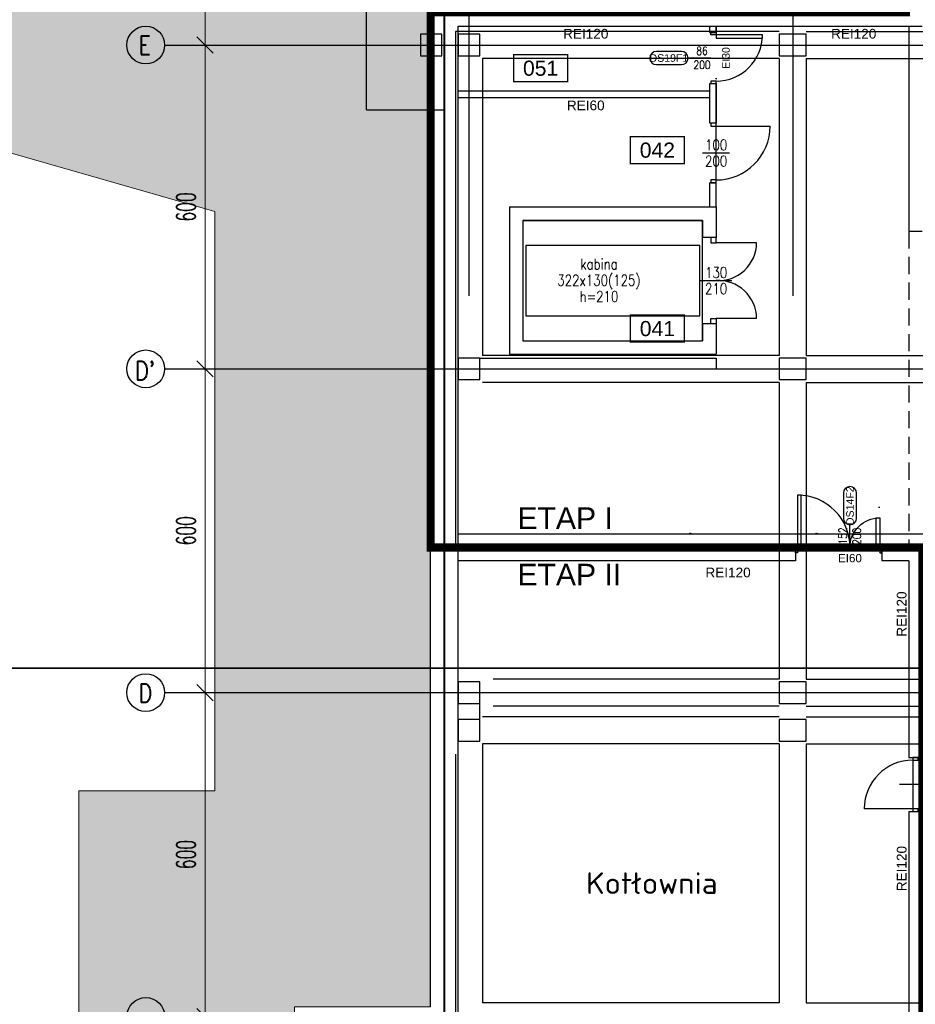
# Model space of a CAD drawing. Header units: centimetres. Extents: x -156440 to 298236, y -263599 to 81430.
# Tile 54 of 170: x 119099 to 135695, y -139007 to -120762. Entities that reach past the tile are written whole.
import ezdxf
from ezdxf.enums import TextEntityAlignment as Align

# ---------------------------------------------------------------- set-up
doc = ezdxf.new("R2010")
doc.units = ezdxf.units.CM
doc.header["$LTSCALE"] = 50
doc.header["$PDMODE"] = 35
doc.header["$PDSIZE"] = 0.1
for name, pattern in [('DOT2', [3.175, 0, -3.175]), ('Kondygnacja -2$0$DIVIDE', [31.75, 12.7, -6.35, 0, -6.35, 0, -6.35]), ('Kondygnacja -2$0$HIDDEN', [9.525, 6.35, -3.175]), ('Kondygnacja -2$0$HIDDEN2', [4.7625, 3.175, -1.5875]), ('Linie przekrojowe$0$DASHDOT', [25.4, 12.7, -6.35, 0, -6.35]), ('Osie rzutów$0$DASHDOT2', [12.7, 6.35, -3.175, 0, -3.175])]:
    doc.linetypes.add(name, pattern=pattern)
doc.layers.get('0').update_dxf_attribs({"color": 8})
doc.layers.get('DEFPOINTS').update_dxf_attribs({"color": 8})
for name, color, linetype, lineweight in [('Kondygnacja -2$0$_SP KORYTA', 8, 'Continuous', 25), ('Kondygnacja -2$0$ARCH_INFO_WYMIARY', 8, 'Continuous', 9), ('Kondygnacja -2$0$RYSUNKOWE_NIEDRUK', 8, 'Continuous', 9), ('Linie przekrojowe$0$ARCH_LINIE PRZEKROJOWE', 8, 'Continuous', 25), ('Osie rzutów$0$ARCH_INFO_WYMIARY', 8, 'Continuous', 9)]:
    doc.layers.add(name, color=color, linetype=linetype, lineweight=lineweight)
for name, color, linetype in [('Kondygnacja -2$0$ARCH_ETAPOWANIE', 8, 'Kondygnacja -2$0$DIVIDE'), ('Kondygnacja -2$0$ARCH_FUNDAMENTY_IST', 8, 'Continuous'), ('Kondygnacja -2$0$ARCH_GRUNT', 8, 'Continuous'), ('Kondygnacja -2$0$ARCH_INFO_ETYK_DRZWI', 8, 'Continuous'), ('Kondygnacja -2$0$ARCH_INFO_ETYK_DRZWI_IST', 8, 'Continuous'), ('Kondygnacja -2$0$ARCH_INFO_ODPORNOŚĆ OGNIOWA', 8, 'Continuous'), ('Kondygnacja -2$0$ARCH_INFO_OPISY_IST', 8, 'Continuous'), ('Kondygnacja -2$0$ARCH_KONSTR_POWYŻEJ RZUTU_IST', 8, 'Kondygnacja -2$0$HIDDEN2'), ('Kondygnacja -2$0$ARCH_MUROWANE_IST', 9, 'Continuous'), ('Kondygnacja -2$0$ARCH_NIEWIDOK_IST', 8, 'Kondygnacja -2$0$HIDDEN'), ('Kondygnacja -2$0$ARCH_WIDOK_IST', 8, 'Continuous'), ('Kondygnacja -2$0$ARCH_WYBURZENIA', 8, 'DOT2'), ('Kondygnacja -2$0$ARCH_ŚLUSARKA_DRZWI', 8, 'Continuous'), ('Kondygnacja -2$0$ARCH_ŚLUSARKA_DRZWI_IST', 8, 'Continuous'), ('Kondygnacja -2$0$ARCH_ŻELBET_IST', 9, 'Continuous'), ('Osie rzutów$0$ARCH_INFO_OSIE_IST', 8, 'Osie rzutów$0$DASHDOT2'), ('Osie rzutów$0$ARCH_INFO_OSIE_OPISY_IST', 8, 'Continuous'), ('Pomieszczenia -2$0$ARCH_INFO_AREA_ETYKIETY_200', 8, 'Continuous')]:
    doc.layers.add(name, color=color, linetype=linetype)
doc.styles.add('Kondygnacja -2$0$Arial', font='ARIAL.TTF')
doc.styles.add('Kondygnacja -2$0$Romans', font='Romans.shx', dxfattribs={"width": 0.7})
doc.styles.add('Kondygnacja -2$0$ROMANS-50-CM', font='romans.shx', dxfattribs={"width": 0.8, "height": 10})
doc.styles.add('Osie rzutów$0$ROMANS-250-CM', font='romans.shx', dxfattribs={"width": 0.8, "height": 50})
doc.styles.add('Osie rzutów$0$wymiary_cuprum', font='Romans.shx', dxfattribs={"width": 0.6})
doc.styles.add('Pomieszczenia -2$0$Arial', font='ARIAL.TTF')
doc.dimstyles.new('Kondygnacja -2$0$Wymiary 1-100', dxfattribs={"dimtxt": 12, "dimasz": 10, "dimexe": 5, "dimexo": 0, "dimgap": 4, "dimtad": 1, "dimrnd": 0.5, "dimzin": 12, "dimdsep": 46, "dimtxsty": 'Kondygnacja -2$0$Romans', "dimblk": 'Kondygnacja -2$0$_Oblique', "dimcen": 10, "dimdle": 10, "dimclrt": 55, "dimazin": 0, "dimtfac": 1, "dimtmove": 1, "dimatfit": 3, "dimfxl": 0, "dimtolj": 1, "dimtzin": 0, "dimarcsym": 0})
doc.dimstyles.new('Osie rzutów$0$ARCH_ CT', dxfattribs={"dimtxt": 20, "dimasz": 20, "dimexe": 12, "dimexo": 20, "dimgap": 5, "dimtad": 1, "dimdec": 1, "dimrnd": 0.5, "dimzin": 9, "dimdsep": 46, "dimtxsty": 'Osie rzutów$0$wymiary_cuprum', "dimblk": 'Osie rzutów$0$_Oblique', "dimcen": 8, "dimdle": 12, "dimclrd": 256, "dimclre": 256, "dimclrt": 55, "dimadec": 1, "dimazin": 0, "dimtfac": 1, "dimtdec": 1, "dimtmove": 1, "dimatfit": 2, "dimldrblk": 'Osie rzutów$0$_Dot', "dimfxl": 0, "dimtolj": 1, "dimtzin": 0, "dimlwd": -1, "dimlwe": -1, "dimarcsym": 0})

# ---------------------------------------------------------------- blocks, each defined once
blk = doc.blocks.new('Osie rzutów$0$_Oblique')
at = {"color": 0, "linetype": 'ByBlock', "lineweight": -2}
blk.add_line((-0.5, -0.5), (0.5, 0.5), dxfattribs=at)
blk = doc.blocks.new('*D123')
at = {"layer": 'DEFPOINTS', "color": 0}
for p in [(4545, 9800), (4511, 9200), (4545, 9200)]:
    blk.add_point(p, dxfattribs=at)
at = {"layer": 'Osie rzutów$0$ARCH_INFO_WYMIARY'}
for p, q in [((4530, 9800), (4503, 9800)), ((4511, 9808), (4511, 9192)), ((4530, 9200), (4503, 9200))]:
    blk.add_line(p, q, dxfattribs=at)
at = {"layer": 'Osie rzutów$0$ARCH_INFO_WYMIARY', "xscale": 30, "yscale": 30, "zscale": 30}
for p, rotation in [((4511, 9800), 90), ((4511, 9200), 270)]:
    blk.add_blockref('Osie rzutów$0$_Oblique', p, dxfattribs=dict(at, rotation=rotation))
at = {"layer": 'Osie rzutów$0$ARCH_INFO_WYMIARY', "color": 55, "insert": (4475.5, 9500), "char_height": 35, "attachment_point": 5, "rotation": 90, "style": 'Osie rzutów$0$wymiary_cuprum'}
blk.add_mtext('\\A1;600', dxfattribs=at)
blk = doc.blocks.new('Osie rzutów$0$_Dot')
at = {"color": 0, "linetype": 'ByBlock', "lineweight": -2}
blk.add_line((-0.5, 0), (-1, 0), dxfattribs=at)
at = {"color": 0, "linetype": 'ByBlock', "const_width": 0.5}
blk.add_lwpolyline([(-0.25, 0, 1), (0.25, 0, 1)], format="xyb", close=True, dxfattribs=at)
blk = doc.blocks.new('*D124')
at = {"layer": 'DEFPOINTS', "color": 0}
for p in [(4545, 9200), (4511, 8600), (4545, 8600)]:
    blk.add_point(p, dxfattribs=at)
at = {"layer": 'Osie rzutów$0$ARCH_INFO_WYMIARY'}
for p, q in [((4530, 9200), (4503, 9200)), ((4511, 9208), (4511, 8592)), ((4530, 8600), (4503, 8600))]:
    blk.add_line(p, q, dxfattribs=at)
at = {"layer": 'Osie rzutów$0$ARCH_INFO_WYMIARY', "xscale": 30, "yscale": 30, "zscale": 30}
for p, rotation in [((4511, 9200), 90), ((4511, 8600), 270)]:
    blk.add_blockref('Osie rzutów$0$_Oblique', p, dxfattribs=dict(at, rotation=rotation))
at = {"layer": 'Osie rzutów$0$ARCH_INFO_WYMIARY', "color": 55, "insert": (4475.5, 8900), "char_height": 35, "attachment_point": 5, "rotation": 90, "style": 'Osie rzutów$0$wymiary_cuprum'}
blk.add_mtext('\\A1;600', dxfattribs=at)
blk = doc.blocks.new('*D125')
at = {"layer": 'DEFPOINTS', "color": 0}
for p in [(4545, 8600), (4511, 8000), (4545, 8000)]:
    blk.add_point(p, dxfattribs=at)
at = {"layer": 'Osie rzutów$0$ARCH_INFO_WYMIARY'}
for p, q in [((4530, 8600), (4503, 8600)), ((4511, 8608), (4511, 7992)), ((4530, 8000), (4503, 8000))]:
    blk.add_line(p, q, dxfattribs=at)
at = {"layer": 'Osie rzutów$0$ARCH_INFO_WYMIARY', "xscale": 30, "yscale": 30, "zscale": 30}
for p, rotation in [((4511, 8600), 90), ((4511, 8000), 270)]:
    blk.add_blockref('Osie rzutów$0$_Oblique', p, dxfattribs=dict(at, rotation=rotation))
at = {"layer": 'Osie rzutów$0$ARCH_INFO_WYMIARY', "color": 55, "insert": (4475.5, 8300), "char_height": 35, "attachment_point": 5, "rotation": 90, "style": 'Osie rzutów$0$wymiary_cuprum'}
blk.add_mtext('\\A1;600', dxfattribs=at)
blk = doc.blocks.new('*D131')
at = {"layer": 'DEFPOINTS', "color": 0}
for p in [(4545, 10400), (4511, 9800), (4545, 9800)]:
    blk.add_point(p, dxfattribs=at)
at = {"layer": 'Osie rzutów$0$ARCH_INFO_WYMIARY'}
for p, q in [((4530, 10400), (4503, 10400)), ((4511, 10408), (4511, 9792)), ((4530, 9800), (4503, 9800))]:
    blk.add_line(p, q, dxfattribs=at)
at = {"layer": 'Osie rzutów$0$ARCH_INFO_WYMIARY', "xscale": 30, "yscale": 30, "zscale": 30}
for p, rotation in [((4511, 10400), 90), ((4511, 9800), 270)]:
    blk.add_blockref('Osie rzutów$0$_Oblique', p, dxfattribs=dict(at, rotation=rotation))
at = {"layer": 'Osie rzutów$0$ARCH_INFO_WYMIARY', "color": 55, "insert": (4475.5, 10100), "char_height": 35, "attachment_point": 5, "rotation": 90, "style": 'Osie rzutów$0$wymiary_cuprum'}
blk.add_mtext('\\A1;600', dxfattribs=at)
blk = doc.blocks.new('Linie przekrojowe$0$A$C57A9303D')
blk.add_lwpolyline([(300, 0, 3, 3, 0), (0, 0, 30, 30, 0), (0, 150, 30, 30, 0)], format="xyseb")
at = {"linetype": 'Linie przekrojowe$0$DASHDOT', "ltscale": 5, "const_width": 3}
blk.add_lwpolyline([(300, 0), (1000, 0)], dxfattribs=at)
blk = doc.blocks.new('Linie przekrojowe')
at = {"layer": 'Linie przekrojowe$0$ARCH_LINIE PRZEKROJOWE', "linetype": 'Linie przekrojowe$0$DASHDOT', "ltscale": 5, "const_width": 3, "flags": 128}
blk.add_lwpolyline([(4872.3, 8645.5), (13243.8, 8645.5)], dxfattribs=at)
at = {"layer": 'Linie przekrojowe$0$ARCH_LINIE PRZEKROJOWE', "linetype": 'Linie przekrojowe$0$DASHDOT', "ltscale": 5}
blk.add_blockref('Linie przekrojowe$0$A$C57A9303D', (3872.3, 8645.5), dxfattribs=at)
blk = doc.blocks.new('Kondygnacja -2$0$T-drzwi_góra-200')
at = {"layer": 'Kondygnacja -2$0$ARCH_INFO_ETYK_DRZWI'}
blk.add_line((0, 0), (0, 60), dxfattribs=at)
blk.add_lwpolyline([(-17.5, 143.7), (-17.5, 77.5, 1), (17.5, 77.5), (17.5, 143.7, 1)], format="xyb", close=True, dxfattribs=at)
at = {"layer": 'Kondygnacja -2$0$ARCH_INFO_ETYK_DRZWI', "style": 'Kondygnacja -2$0$Arial'}
blk.add_attdef('ADS_DRZWI:SYMBOL', text='', height=20, rotation=90, dxfattribs=at).set_placement((0, 110.6), align=Align.MIDDLE)
at = {"layer": 'Kondygnacja -2$0$ARCH_INFO_ETYK_DRZWI', "style": 'Kondygnacja -2$0$Romans', "width": 0.8}
for tag, p in [('ADS_DRZWI:SZEROKOŚĆ', (-8, 30.5)), ('ADS_DRZWI:WYSOKOŚĆ', (29, 29.5))]:
    blk.add_attdef(tag, text='', height=22, rotation=90, dxfattribs=at).set_placement(p, align=Align.CENTER)
at = {"layer": 'Kondygnacja -2$0$ARCH_INFO_ETYK_DRZWI', "color": 1, "style": 'Kondygnacja -2$0$Arial'}
blk.add_attdef('ADS_DRZWI:ODPORNOŚĆ_OGNIOWA', text='', height=22, dxfattribs=at).set_placement((-0.1, -45.8), align=Align.BOTTOM_CENTER)
blk = doc.blocks.new('Kondygnacja -2$0$T-drzwi_lewe-200')
at = {"layer": 'Kondygnacja -2$0$ARCH_INFO_ETYK_DRZWI'}
blk.add_line((0, 0), (-60, 0), dxfattribs=at)
blk.add_lwpolyline([(-77.5, 17.5), (-143.7, 17.5, 1), (-143.7, -17.5), (-77.5, -17.5, 1)], format="xyb", close=True, dxfattribs=at)
at = {"layer": 'Kondygnacja -2$0$ARCH_INFO_ETYK_DRZWI', "color": 1, "style": 'Kondygnacja -2$0$Arial'}
blk.add_attdef('ADS_DRZWI:ODPORNOŚĆ_OGNIOWA', text='', height=20, rotation=90, dxfattribs=at).set_placement((56.4, 0.1), align=Align.BOTTOM_CENTER)
at = {"layer": 'Kondygnacja -2$0$ARCH_INFO_ETYK_DRZWI', "style": 'Kondygnacja -2$0$Romans', "width": 0.8}
for tag, p in [('ADS_DRZWI:SZEROKOŚĆ', (-23, 7.9)), ('ADS_DRZWI:WYSOKOŚĆ', (-23, -29))]:
    blk.add_attdef(tag, text='', height=22, dxfattribs=at).set_placement(p, align=Align.CENTER)
at = {"layer": 'Kondygnacja -2$0$ARCH_INFO_ETYK_DRZWI', "style": 'Kondygnacja -2$0$Arial'}
blk.add_attdef('ADS_DRZWI:SYMBOL', text='', height=20, dxfattribs=at).set_placement((-110.6, 0), align=Align.MIDDLE)
blk = doc.blocks.new('Kondygnacja -2$0$_Oblique')
at = {"color": 0, "linetype": 'ByBlock', "lineweight": -2}
blk.add_line((-0.5, -0.5), (0.5, 0.5), dxfattribs=at)
blk = doc.blocks.new('*D208')
at = {"layer": 'DEFPOINTS', "color": 0}
for p in [(135074, -130295), (135074, -130542), (138124, -130542)]:
    blk.add_point(p, dxfattribs=at)
at = {"layer": 'Kondygnacja -2$0$ARCH_INFO_WYMIARY', "color": 0, "lineweight": -2}
for p, q in [((138134, -130295), (135064, -130295)), ((135074, -130303), (135074, -130290)), ((138124, -130303), (138124, -130290))]:
    blk.add_line(p, q, dxfattribs=at)
at = {"layer": 'Kondygnacja -2$0$ARCH_INFO_WYMIARY', "color": 0, "lineweight": -2, "xscale": 10, "yscale": 10, "zscale": 10, "rotation": 180}
blk.add_blockref('Kondygnacja -2$0$_Oblique', (135074, -130295), dxfattribs=at)
at = {"layer": 'Kondygnacja -2$0$ARCH_INFO_WYMIARY', "color": 0, "lineweight": -2, "xscale": 10, "yscale": 10, "zscale": 10}
blk.add_blockref('Kondygnacja -2$0$_Oblique', (138124, -130295), dxfattribs=at)
at = {"layer": 'Kondygnacja -2$0$ARCH_INFO_WYMIARY', "color": 55, "insert": (136627, -130285), "char_height": 12, "attachment_point": 5, "style": 'Kondygnacja -2$0$Romans'}
blk.add_mtext('\\A1;3050', dxfattribs=at)
blk = doc.blocks.new('*D209')
at = {"layer": 'DEFPOINTS', "color": 0}
for p in [(133474, -130295), (133474, -130542), (135074, -130542)]:
    blk.add_point(p, dxfattribs=at)
at = {"layer": 'Kondygnacja -2$0$ARCH_INFO_WYMIARY', "color": 0, "lineweight": -2}
for p, q in [((135084, -130295), (133464, -130295)), ((133474, -130303), (133474, -130290)), ((135074, -130303), (135074, -130290))]:
    blk.add_line(p, q, dxfattribs=at)
at = {"layer": 'Kondygnacja -2$0$ARCH_INFO_WYMIARY', "color": 0, "lineweight": -2, "xscale": 10, "yscale": 10, "zscale": 10, "rotation": 180}
blk.add_blockref('Kondygnacja -2$0$_Oblique', (133474, -130295), dxfattribs=at)
at = {"layer": 'Kondygnacja -2$0$ARCH_INFO_WYMIARY', "color": 0, "lineweight": -2, "xscale": 10, "yscale": 10, "zscale": 10}
blk.add_blockref('Kondygnacja -2$0$_Oblique', (135074, -130295), dxfattribs=at)
at = {"layer": 'Kondygnacja -2$0$ARCH_INFO_WYMIARY', "color": 55, "insert": (133868, -130285), "char_height": 12, "attachment_point": 5, "style": 'Kondygnacja -2$0$Romans'}
blk.add_mtext('\\A1;1600', dxfattribs=at)
blk = doc.blocks.new('*D210')
at = {"layer": 'DEFPOINTS', "color": 0}
for p in [(127224, -129977), (127224, -130295), (133474, -130542)]:
    blk.add_point(p, dxfattribs=at)
at = {"layer": 'Kondygnacja -2$0$ARCH_INFO_WYMIARY', "color": 0, "lineweight": -2}
for p, q in [((133484, -130295), (127214, -130295)), ((127224, -130287), (127224, -130300)), ((133474, -130303), (133474, -130290))]:
    blk.add_line(p, q, dxfattribs=at)
at = {"layer": 'Kondygnacja -2$0$ARCH_INFO_WYMIARY', "color": 0, "lineweight": -2, "xscale": 10, "yscale": 10, "zscale": 10, "rotation": 180}
blk.add_blockref('Kondygnacja -2$0$_Oblique', (127224, -130295), dxfattribs=at)
at = {"layer": 'Kondygnacja -2$0$ARCH_INFO_WYMIARY', "color": 0, "lineweight": -2, "xscale": 10, "yscale": 10, "zscale": 10}
blk.add_blockref('Kondygnacja -2$0$_Oblique', (133474, -130295), dxfattribs=at)
at = {"layer": 'Kondygnacja -2$0$ARCH_INFO_WYMIARY', "color": 55, "insert": (131527, -130285), "char_height": 12, "attachment_point": 5, "style": 'Kondygnacja -2$0$Romans'}
blk.add_mtext('\\A1;6250', dxfattribs=at)
blk = doc.blocks.new('Kondygnacja -2$0$DRZWI90')
blk.add_line((-45, 0), (-45, 90))
at = {"lineweight": -3}
for p, q in [((0, -25), (0, 25)), ((45, 0), (-45, 0))]:
    blk.add_line(p, q, dxfattribs=at)
for points in [[(-50, -10), (-45, -10), (-45, 0), (-50, 0)], [(45, -10), (50, -10), (50, 0), (45, 0)]]:
    blk.add_lwpolyline(points, close=True, dxfattribs=at)
blk.add_arc((-45, 0), 90, 0, 90, dxfattribs=at)
blk = doc.blocks.new('Kondygnacja -2$0$DRZWI100')
at = {"lineweight": -3}
for p, q in [((0, -105), (0, -5)), ((-25, -55), (25, -55))]:
    blk.add_line(p, q, dxfattribs=at)
blk.add_line((0, -5), (100, -5))
for points in [[(-10, 0), (-10, -5), (0, -5), (0, 0)], [(-10, -105), (-10, -110), (0, -110), (0, -105)]]:
    blk.add_lwpolyline(points, close=True, dxfattribs=at)
blk.add_arc((0, -5), 100, 270, 0, dxfattribs=at)
blk = doc.blocks.new('Kondygnacja -2$0$konstukcja stropu -2')
at = {"layer": 'Kondygnacja -2$0$ARCH_KONSTR_POWYŻEJ RZUTU_IST', "ltscale": 10}
for p, q in [((4975, 9825), (4974.9, 8869)), ((5575, 9825), (4975, 9825)), ((5625, 9825), (6175, 9825)), ((5025, 9775), (5025, 9225)), ((5575, 9775), (5025, 9775)), ((5575, 9775), (5575, 9225)), ((5625, 9775), (6175, 9775)), ((5625, 9775), (5625, 9225)), ((5575, 9225), (5025, 9225)), ((5625, 9225), (6175, 9225)), ((5575, 9175), (5025, 9175)), ((5575, 9175), (5574.9, 8625)), ((5625, 9175), (5624.9, 8625)), ((5625, 9175), (6175, 9175)), ((5574.9, 8625), (5045, 8625)), ((5624.9, 8625), (6175, 8625)), ((5575, 8575), (5045, 8575)), ((5625, 8575), (6175, 8575)), ((5575, 8555), (5025, 8555)), ((5625, 8555), (6175, 8555)), ((5575, 8505), (5025, 8505)), ((5025, 8505), (5025, 8025)), ((5575, 8505), (5575, 8025)), ((5625, 8505), (5625, 8025)), ((5625, 8505), (6175, 8505)), ((4975, 8486.1), (4975, 7956.1)), ((5575, 8025), (5025, 8025)), ((5625, 8025), (6175, 8025))]:
    blk.add_line(p, q, dxfattribs=at)
blk = doc.blocks.new('Pomieszczenia -2$0$etykieta_numer')
at = {"color": 0, "linetype": 'ByBlock', "const_width": 2.44}
blk.add_lwpolyline([(-50, -50), (-50, 0), (50, 0), (50, -50)], close=True, dxfattribs=at)
at = {"color": 0, "linetype": 'ByBlock', "style": 'Pomieszczenia -2$0$Arial'}
blk.add_attdef('AECAREA:NUMER_LOKALU', text='', height=28, dxfattribs=at).set_placement((0, -25), align=Align.MIDDLE)
blk = doc.blocks.new('Osie rzutów')
at = {"layer": 'Osie rzutów$0$ARCH_INFO_OSIE_IST', "ltscale": 10}
for p, q in [((4930, 12510), (4930, 4623.26)), ((5000, 12510), (5000, 4512.32)), ((5600, 12510), (5600, 4512.32)), ((4436.04, 9800), (15156.54, 9800)), ((4436.04, 9200), (15156.54, 9200)), ((4436.04, 8600), (15156.54, 8600))]:
    blk.add_line(p, q, dxfattribs=at)
at = {"layer": 'Osie rzutów$0$ARCH_INFO_OSIE_OPISY_IST'}
for centre in [(4401.04, 9800), (4401.04, 9200), (4401.04, 8600), (4401.24, 8000)]:
    blk.add_circle(centre, 35, dxfattribs=at)
at = {"layer": 'Osie rzutów$0$ARCH_INFO_OSIE_OPISY_IST', "style": 'Osie rzutów$0$ROMANS-250-CM', "width": 0.8}
for s, p in [('E', (4387.59, 9782.21)), ("D'", (4381.22, 9178.95)), ('D', (4387.76, 8581.57))]:
    blk.add_text(s, height=35, dxfattribs=at).set_placement(p)
at = {"layer": 'Osie rzutów$0$ARCH_INFO_WYMIARY'}
for base, p1, p2, picture, middle in [((4511.04, 9800), (4544.98, 10400), (4544.98, 9800), '*D131', (4475.54, 10100)), ((4511.04, 9200), (4544.98, 9800), (4544.98, 9200), '*D123', (4475.54, 9500)), ((4511.04, 8600), (4544.98, 9200), (4544.98, 8600), '*D124', (4475.54, 8900)), ((4511.04, 8000), (4544.98, 8600), (4544.98, 8000), '*D125', (4475.54, 8300))]:
    dim = blk.add_linear_dim(base=base, p1=p1, p2=p2, angle=270, dimstyle='Osie rzutów$0$ARCH_ CT', override={"dimtxt": 35, "dimasz": 30, "dimexe": 8, "dimexo": 15, "dimgap": 18, "dimdle": 8}, dxfattribs=at)
    dim.commit()
    dim.dimension.update_dxf_attribs({"geometry": picture, "text_midpoint": middle})

msp = doc.modelspace()

# ---------------------------------------------------------------- hatches: boundary and pattern name
at = {"layer": 'Kondygnacja -2$0$ARCH_GRUNT', "linetype": 'Continuous', "lineweight": 5}
h = msp.add_hatch(dxfattribs=at)
h.set_pattern_fill('EARTH', color=256, scale=150.000081, angle=45, style=0)
h.set_pattern_definition([(45, (77424.2, -219231.8), (-1e-09, 1347.039), [952.501, -952.501]), (45, (77171.7, -218979.2), (-1e-09, 1347.039), [952.501, -952.501]), (45, (76919.1, -218726.6), (-1e-09, 1347.039), [952.501, -952.501]), (135, (76919.1, -218558.25), (-1347.039, -1e-09), [952.501, -952.501]), (135, (77171.7, -218305.7), (-1347.039, -1e-09), [952.501, -952.501]), (135, (77424.2, -218053.1), (-1347.039, -1e-09), [952.501, -952.501])])
h.paths.add_polyline_path([(212884.241, -145231.769), (212884.241, -170091.769), (126714.241, -170091.769), (126714.241, -162416.769), (124204.241, -162416.769), (124204.241, -158046.769), (126714.241, -158046.769), (126714.241, -145411.769), (124194.241, -145411.769), (124194.241, -139051.769), (126714.241, -139051.769), (126714.241, -120371.769), (126974.241, -120371.769), (126974.241, -120331.769), (123340.682, -120331.769), (104210.686, -114846.331), (92327.304, -139115.894), (85328.346, -135672.845), (88440.332, -129346.864), (81118.345, -125744.905), (84534.909, -118799.785), (97303.521, -125081.142), (97363.112, -124960.006), (104094.752, -111276.07), (123872.677, -116947.299), (125577.831, -117931.769), (126814.241, -117931.769), (126814.241, -111935.99), (122814.241, -111935.99), (122814.241, -112482.599), (111546.999, -109251.769), (100611.443, -109251.769), (95479.978, -119726.267), (82711.366, -113444.91), (75763.47, -127568.448), (83085.457, -131170.407), (79973.47, -137496.388), (94157.494, -144474.039), (106329.469, -119615.08), (122714.241, -124313.338), (122714.241, -135051.769), (120194.241, -135051.769), (120194.241, -149411.769), (122714.241, -149411.769), (122714.241, -154046.769), (120204.241, -154046.769), (120204.241, -166416.769), (122714.241, -166416.769), (122714.241, -174091.769), (216884.241, -174091.769), (216884.241, -145231.769)])

# ---------------------------------------------------------------- linework, layer by layer
at = {"layer": 'Kondygnacja -2$0$ARCH_ETAPOWANIE', "ltscale": 10, "const_width": 150, "elevation": -3480}
msp.add_lwpolyline([(158104.241, -127431.771), (158104.241, -157231.769), (135824.241, -157231.769), (135824.241, -130541.769), (126714.241, -130541.769), (126714.241, -129691.769), (126714.241, -129691.769), (126714.241, -120621.769), (126714.241, -120621.769), (131274.241, -120621.769), (132658.763, -120621.769), (135524.241, -120621.769), (135524.241, -120621.769), (135524.241, -96871.769)], dxfattribs=at)
at = {"layer": 'Kondygnacja -2$0$ARCH_FUNDAMENTY_IST'}
for q in [(125524.241, -120031.769, -3480), (126974.241, -122431.769, -3480)]:
    msp.add_line((125524.241, -122431.769, -3480), q, dxfattribs=at)
at = {"layer": 'Kondygnacja -2$0$ARCH_MUROWANE_IST', "ltscale": 4}
for p, q in [((126714.241, -139051.769, -3480), (126714.241, -120371.769, -3480)), ((126964.241, -139171.769, -3480), (126964.241, -120621.769, -3480)), ((131884.241, -121001.769, -3480), (131884.241, -120881.769, -3480)), ((132004.241, -120881.769, -3480), (132004.241, -121001.769, -3480)), ((132004.241, -121001.769, -3480), (132004.241, -120881.769, -3480)), ((131884.241, -121001.769, -3480), (132004.241, -121001.769, -3480)), ((131884.241, -122681.769, -3480), (131884.241, -121941.769, -3480)), ((131884.241, -121941.769, -3480), (132004.241, -121941.769, -3480)), ((132004.241, -122681.769, -3480), (132004.241, -121941.769, -3480)), ((132004.241, -121941.769, -3480), (132004.241, -122681.769, -3480)), ((127224.241, -122081.769, -3480), (131884.241, -122081.769, -3480)), ((127224.241, -122201.769, -3480), (131884.241, -122201.769, -3480)), ((132004.241, -122681.769, -3480), (131884.241, -122681.769, -3480)), ((131884.241, -124231.769, -3480), (131884.241, -123781.769, -3480)), ((132004.241, -123781.769, -3480), (131884.241, -123781.769, -3480)), ((132004.241, -124231.769, -3480), (132004.241, -123781.769, -3480)), ((127624.241, -127031.769, -3480), (132004.241, -127031.769, -3480)), ((132004.241, -127031.769, -3480), (132004.241, -127231.769, -3480)), ((127624.241, -127231.769, -3480), (132004.241, -127231.769, -3480)), ((133474.241, -130541.769, -3480), (127224.241, -130541.769, -3480)), ((133474.241, -130541.769, -3480), (133474.241, -130791.769, -3480)), ((135824.241, -130541.769, -3480), (135074.241, -130541.769, -3480)), ((135074.241, -130541.769, -3480), (135074.241, -130791.769, -3480)), ((133474.241, -130791.769, -3480), (127224.241, -130791.769, -3480)), ((135574.241, -130791.769, -3480), (135074.241, -130791.769, -3480)), ((135574.241, -130791.769, -3480), (135574.241, -134431.769, -3480)), ((127624.241, -133731.769, -3480), (127624.241, -133431.769, -3480)), ((135574.241, -134431.769, -3480), (135824.241, -134431.769, -3480)), ((135574.241, -135431.769, -3480), (135824.241, -135431.769, -3480)), ((135574.241, -135431.769, -3480), (135574.241, -157681.769, -3480))]:
    msp.add_line(p, q, dxfattribs=at)
at = {"layer": 'Kondygnacja -2$0$ARCH_NIEWIDOK_IST'}
msp.add_line((135574.923, -124681.769, -3480), (135574.241, -130541.769, -3480), dxfattribs=at)
at = {"layer": 'Kondygnacja -2$0$ARCH_WIDOK_IST', "elevation": -3480}
for points in [[(128424.241, -126711.769), (131754.241, -126711.769), (131754.241, -124481.769), (128424.241, -124481.769)], [(128479.241, -126246.769), (131699.241, -126246.769), (131699.241, -124946.769), (128479.241, -124946.769)]]:
    msp.add_lwpolyline(points, close=True, dxfattribs=at)
at = {"layer": 'Kondygnacja -2$0$ARCH_WYBURZENIA', "ltscale": 6}
msp.add_line((132004.241, -121051.769, -3480), (132804.241, -121051.769, -3480), dxfattribs=at)
at = {"layer": 'Kondygnacja -2$0$ARCH_WYBURZENIA', "ltscale": 6, "elevation": -3480}
for points in [[(131904.241, -121001.769), (131904.241, -121051.769), (132004.241, -121051.769), (132004.241, -121001.769)], [(131904.241, -121851.769), (131904.241, -121941.769), (132004.241, -121941.769), (132004.241, -121851.769)]]:
    msp.add_lwpolyline(points, close=True, dxfattribs=at)
for points in [[(133524.241, -129791.769), (133524.241, -130541.769), (133474.241, -130541.769), (133474.241, -130641.769), (133524.241, -130641.769), (133524.241, -130541.769)], [(135024.241, -129791.769), (135024.241, -130541.769), (135074.241, -130541.769), (135074.241, -130641.769), (135024.241, -130641.769), (135024.241, -130541.769)]]:
    msp.add_lwpolyline(points, dxfattribs=at)
at = {"layer": 'Kondygnacja -2$0$ARCH_WYBURZENIA', "ltscale": 6}
for centre, radius, start, end in [((132004.241, -121051.769, -3480), 800, 270, 0), ((133524.241, -130541.769, -3480), 750, 0, 90), ((135024.241, -130541.769, -3480), 750, 90, 180)]:
    msp.add_arc(centre, radius, start, end, dxfattribs=at)
at = {"layer": 'Kondygnacja -2$0$ARCH_ŚLUSARKA_DRZWI', "linetype": 'Continuous', "lineweight": -3, "elevation": -3480}
for points in [[(131903.241, -121041.769), (131903.241, -121001.769), (132004.241, -121001.769), (132004.241, -121041.769)], [(132004.241, -121041.769), (132004.241, -121104.769), (132864.241, -121104.769), (132864.241, -121041.769)], [(131903.241, -121901.769), (131903.241, -121941.769), (132004.241, -121941.769), (132004.241, -121901.769)], [(133514.241, -130541.769), (133577.241, -130541.769), (133577.241, -129571.769), (133514.241, -129571.769)], [(135034.241, -130541.769), (134971.241, -130541.769), (134971.241, -129991.769), (135034.241, -129991.769)], [(133514.241, -130642.769), (133474.241, -130642.769), (133474.241, -130541.769), (133514.241, -130541.769)], [(135034.241, -130642.769), (135074.241, -130642.769), (135074.241, -130541.769), (135034.241, -130541.769)]]:
    msp.add_lwpolyline(points, close=True, dxfattribs=at)
at = {"layer": 'Kondygnacja -2$0$ARCH_ŚLUSARKA_DRZWI', "linetype": 'Continuous', "lineweight": -3}
for centre, radius, start, end in [((132004.241, -121041.769, -3480), 860, 270, 0), ((133514.241, -130541.769, -3480), 970, 0, 90)]:
    msp.add_arc(centre, radius, start, end, dxfattribs=at)
at = {"layer": 'Kondygnacja -2$0$ARCH_ŚLUSARKA_DRZWI', "linetype": 'Continuous', "lineweight": -3, "extrusion": (0, 0, -1)}
msp.add_arc((-135034.241, -130541.769, 3480), 550, 0, 90, dxfattribs=at)
at = {"layer": 'Kondygnacja -2$0$ARCH_ŚLUSARKA_DRZWI_IST'}
msp.add_line((131713.604, -125596.769, -3480), (132294.878, -125596.769, -3480), dxfattribs=at)
at = {"layer": 'Kondygnacja -2$0$ARCH_ŚLUSARKA_DRZWI_IST', "elevation": -3480}
for points in [[(132754.241, -124896.769), (132004.241, -124896.769), (132004.241, -124796.769), (131904.241, -124796.769), (131904.241, -124896.769), (132004.241, -124896.769)], [(132754.241, -126296.769), (132004.241, -126296.769), (132004.241, -126396.769), (131904.241, -126396.769), (131904.241, -126296.769), (132004.241, -126296.769)]]:
    msp.add_lwpolyline(points, dxfattribs=at)
at = {"layer": 'Kondygnacja -2$0$ARCH_ŚLUSARKA_DRZWI_IST'}
for centre, start, end in [((132045.536, -124889.229, -3480), 266.6597555, 359.3903765), ((132045.536, -126304.31, -3480), 0.6096235, 93.3402445)]:
    msp.add_arc(centre, 708.745, start, end, dxfattribs=at)
at = {"layer": 'Kondygnacja -2$0$ARCH_ŻELBET_IST', "ltscale": 4}
for p, q in [((126974.241, -139181.769, -3480), (126974.241, -120631.769, -3480)), ((127224.241, -139911.769, -3480), (127224.241, -120881.769, -3480)), ((127224.241, -120881.769, -3480), (135824.241, -120881.769, -3480)), ((135574.241, -120881.769, -3480), (135574.241, -124681.769, -3480)), ((128174.241, -124231.769, -3480), (128174.241, -126961.769, -3480)), ((128174.241, -124231.769, -3480), (132004.241, -124231.769, -3480)), ((132004.241, -124231.769, -3480), (132004.241, -124796.769, -3480)), ((128424.241, -124481.769, -3480), (131754.241, -124481.769, -3480)), ((128424.241, -124481.769, -3480), (128424.241, -126711.769, -3480)), ((131754.241, -124481.769, -3480), (131754.241, -124796.769, -3480)), ((135574.241, -124681.769, -3480), (135824.241, -124681.769, -3480)), ((132004.241, -124796.769, -3480), (131754.241, -124796.769, -3480)), ((132004.241, -126396.769, -3480), (131754.241, -126396.769, -3480)), ((131754.241, -126396.769, -3480), (131754.241, -126711.769, -3480)), ((132004.241, -126396.769, -3480), (132004.241, -126961.769, -3480)), ((128424.241, -126711.769, -3480), (131754.241, -126711.769, -3480)), ((128174.241, -126961.769, -3480), (132004.241, -126961.769, -3480))]:
    msp.add_line(p, q, dxfattribs=at)
at = {"layer": 'Kondygnacja -2$0$ARCH_ŻELBET_IST', "ltscale": 4, "elevation": -3480}
for points in [[(126524.241, -121431.769), (126924.241, -121431.769), (126924.241, -121031.769), (126524.241, -121031.769)], [(127224.241, -121431.769), (127624.241, -121431.769), (127624.241, -121031.769), (127224.241, -121031.769)], [(133174.241, -121431.769), (133674.241, -121431.769), (133674.241, -121031.769), (133174.241, -121031.769)], [(127224.241, -127431.769), (127624.241, -127431.769), (127624.241, -127031.769), (127224.241, -127031.769)], [(133174.241, -127431.769), (133674.241, -127431.769), (133674.241, -127031.769), (133174.241, -127031.769)], [(127224.241, -133431.769), (127624.241, -133431.769), (127624.241, -133031.769), (127224.241, -133031.769)], [(133174.241, -133431.769), (133674.241, -133431.769), (133674.241, -133031.769), (133174.241, -133031.769)], [(127224.241, -134131.769), (127624.241, -134131.769), (127624.241, -133731.769), (127224.241, -133731.769)], [(133174.241, -134131.769), (133674.241, -134131.769), (133674.241, -133731.769), (133174.241, -133731.769)]]:
    msp.add_lwpolyline(points, close=True, dxfattribs=at)
at = {"layer": 'Kondygnacja -2$0$RYSUNKOWE_NIEDRUK', "linetype": 'Continuous', "lineweight": 5, "elevation": -3480}
for points in [[(212884.241, -170091.769), (126714.241, -170091.769), (126714.241, -162416.769), (124204.241, -162416.769), (124204.241, -158046.769), (126714.241, -158046.769), (126714.241, -145411.769), (124194.241, -145411.769), (124194.241, -139051.769), (126714.241, -139051.769), (126714.241, -120371.769), (126974.241, -120371.769), (126974.241, -120331.769), (123340.682, -120331.769), (104210.686, -114846.331)], [(106329.469, -119615.08), (122714.241, -124313.338), (122714.241, -135051.769), (120194.241, -135051.769), (120194.241, -149411.769), (122714.241, -149411.769), (122714.241, -154046.769), (120204.241, -154046.769), (120204.241, -166416.769), (122714.241, -166416.769), (122714.241, -174091.769), (216884.241, -174091.769)]]:
    msp.add_lwpolyline(points, dxfattribs=at)

# ---------------------------------------------------------------- block references
at = {"xscale": 10, "yscale": 10, "zscale": 10}
msp.add_blockref('Linie przekrojowe', (77424.241, -219231.769), dxfattribs=at)
at = {"layer": 'Kondygnacja -2$0$_SP KORYTA', "xscale": 10, "yscale": 10, "zscale": 10}
msp.add_blockref('Kondygnacja -2$0$konstukcja stropu -2', (77424.241, -219231.769, -3480), dxfattribs=at)
at = {"layer": 'Kondygnacja -2$0$ARCH_INFO_ETYK_DRZWI', "linetype": 'Continuous', "lineweight": -3, "xscale": 7, "yscale": 7, "zscale": 6.999999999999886}
for name, p, values in [('Kondygnacja -2$0$T-drzwi_lewe-200', (131903.241, -121471.769, -3480), {'ADS_DRZWI:SYMBOL': 'DS19F1', 'ADS_DRZWI:SZEROKOŚĆ': '86', 'ADS_DRZWI:ODPORNOŚĆ_OGNIOWA': 'EI30', 'ADS_DRZWI:WYSOKOŚĆ': '200'}), ('Kondygnacja -2$0$T-drzwi_góra-200', (134484.241, -130541.769, -3480), {'ADS_DRZWI:ODPORNOŚĆ_OGNIOWA': 'EI60', 'ADS_DRZWI:SYMBOL': 'DS14F2', 'ADS_DRZWI:SZEROKOŚĆ': '152', 'ADS_DRZWI:WYSOKOŚĆ': '200'})]:
    msp.add_blockref(name, p, dxfattribs=at).add_auto_attribs(values)
at = {"layer": 'Kondygnacja -2$0$ARCH_ŚLUSARKA_DRZWI_IST', "xscale": 10, "yscale": 10, "zscale": 10}
msp.add_blockref('Kondygnacja -2$0$DRZWI100', (132004.241, -122681.769, -3480), dxfattribs=at)
at = {"layer": 'Kondygnacja -2$0$ARCH_ŚLUSARKA_DRZWI_IST', "xscale": 10, "yscale": 10, "zscale": 10, "rotation": 90}
msp.add_blockref('Kondygnacja -2$0$DRZWI90', (135649.241, -134931.769, -3480), dxfattribs=at)
at = {"layer": 'Osie rzutów$0$ARCH_INFO_OSIE_IST', "xscale": 10, "yscale": 10, "zscale": 10}
msp.add_blockref('Osie rzutów', (77424.241, -219231.769), dxfattribs=at)
at = {"layer": 'Pomieszczenia -2$0$ARCH_INFO_AREA_ETYKIETY_200', "linetype": 'Continuous', "lineweight": -3}
ref = msp.add_blockref('Pomieszczenia -2$0$etykieta_numer', (128751.361, -121410.587), dxfattribs=dict(at, xscale=10, yscale=10, zscale=10))
ref.add_attrib('AECAREA:NUMBER', '051', dxfattribs={"layer": '0', "color": 0, "linetype": 'ByBlock', "height": 280, "style": 'Pomieszczenia -2$0$Arial'}).set_placement((128751.361, -121660.587), align=Align.MIDDLE)
ref = msp.add_blockref('Pomieszczenia -2$0$etykieta_numer', (130915.242, -122928.683, 6300), dxfattribs=dict(at, xscale=10, yscale=10, zscale=10))
ref.add_attrib('AECAREA:NUMBER', '042', dxfattribs={"layer": '0', "color": 0, "linetype": 'ByBlock', "height": 280, "style": 'Pomieszczenia -2$0$Arial'}).set_placement((130915.242, -123178.683, 6300), align=Align.MIDDLE)
ref = msp.add_blockref('Pomieszczenia -2$0$etykieta_numer', (130915.242, -126235.693, 6300), dxfattribs=dict(at, xscale=10, yscale=10, zscale=10))
ref.add_attrib('AECAREA:NUMBER', '041', dxfattribs={"layer": '0', "color": 0, "linetype": 'ByBlock', "height": 280, "style": 'Pomieszczenia -2$0$Arial'}).set_placement((130915.242, -126485.693, 6300), align=Align.MIDDLE)

# ---------------------------------------------------------------- texts
at = {"layer": 'Kondygnacja -2$0$ARCH_ETAPOWANIE', "ltscale": 10, "char_height": 400, "width": 2796.22902, "attachment_point": 1, "style": 'Kondygnacja -2$0$Arial'}
for s, insert in [('ETAP I', (128321.006, -129797.379, -3480)), ('\\PETAP II', (128321.002, -130177.507, -3480))]:
    msp.add_mtext(s, dxfattribs=dict(at, insert=insert))
at = {"layer": 'Kondygnacja -2$0$ARCH_INFO_ETYK_DRZWI_IST', "char_height": 200, "width": 100, "attachment_point": 5, "line_spacing_factor": 0.9, "style": 'Kondygnacja -2$0$ROMANS-50-CM'}
for s, insert in [('100\\P200', (132004.241, -123231.769, -3480)), ('130\\P210', (132004.241, -125596.769, -3480))]:
    msp.add_mtext(s, dxfattribs=dict(at, insert=insert))
at = {"layer": 'Kondygnacja -2$0$ARCH_INFO_ODPORNOŚĆ OGNIOWA', "char_height": 180, "width": 533.32525, "attachment_point": 5, "style": 'Kondygnacja -2$0$Arial'}
for s, insert in [('REI120', (129588.283, -121023.245, -3480)), ('REI120', (134553.321, -121023.245, -3480)), ('REI60', (129588.283, -122350.909, -3480)), ('REI120', (132224.634, -131006.174, -3480))]:
    msp.add_mtext(s, dxfattribs=dict(at, insert=insert))
at = {"layer": 'Kondygnacja -2$0$ARCH_INFO_ODPORNOŚĆ OGNIOWA', "char_height": 180, "width": 533.32525, "attachment_point": 5, "rotation": 90, "style": 'Kondygnacja -2$0$Arial'}
for insert in [(135442.715, -131775.389, -3480), (135442.715, -136491.948, -3480)]:
    msp.add_mtext('REI120', dxfattribs=dict(at, insert=insert))
at = {"layer": 'Kondygnacja -2$0$ARCH_INFO_OPISY_IST', "insert": (129832.637, -125590.642, -3480), "char_height": 200, "width": 1902.65834, "attachment_point": 5, "line_spacing_factor": 0.9, "style": 'Kondygnacja -2$0$ROMANS-50-CM'}
msp.add_mtext('kabina 322x130(125)\\Ph=210', dxfattribs=at)
at = {"layer": 'Kondygnacja -2$0$ARCH_INFO_OPISY_IST', "insert": (129593.349, -136561.959, -3480), "char_height": 400, "width": 4074.96516, "attachment_point": 1, "style": 'Kondygnacja -2$0$ROMANS-50-CM'}
msp.add_mtext('{\\W1;Kotłownia}', dxfattribs=at)

# ---------------------------------------------------------------- dimensions: what is measured, and where the dimension line sits
at = {"layer": 'Kondygnacja -2$0$ARCH_INFO_WYMIARY'}
for base, p1, p2, picture, middle in [((127224.241, -130294.603, -3480), (133474.241, -130541.769, -3480), (127224.241, -129977.251, -3480), '*D210', (131526.55, -130294.603, -3480)), ((133474.241, -130294.603, -3480), (135074.241, -130541.769, -3480), (133474.241, -130541.769, -3480), '*D209', (133867.968, -130294.603, -3480)), ((135074.241, -130294.603, -3480), (138124.241, -130541.769, -3480), (135074.241, -130541.769, -3480), '*D208', (136626.741, -130294.603, -3480))]:
    dim = msp.add_linear_dim(base=base, p1=p1, p2=p2, dimstyle='Kondygnacja -2$0$Wymiary 1-100', dxfattribs=at)
    dim.commit()
    dim.dimension.update_dxf_attribs({"geometry": picture, "text_midpoint": middle, "dimtype": 160})

doc.saveas('drawing.dxf')
